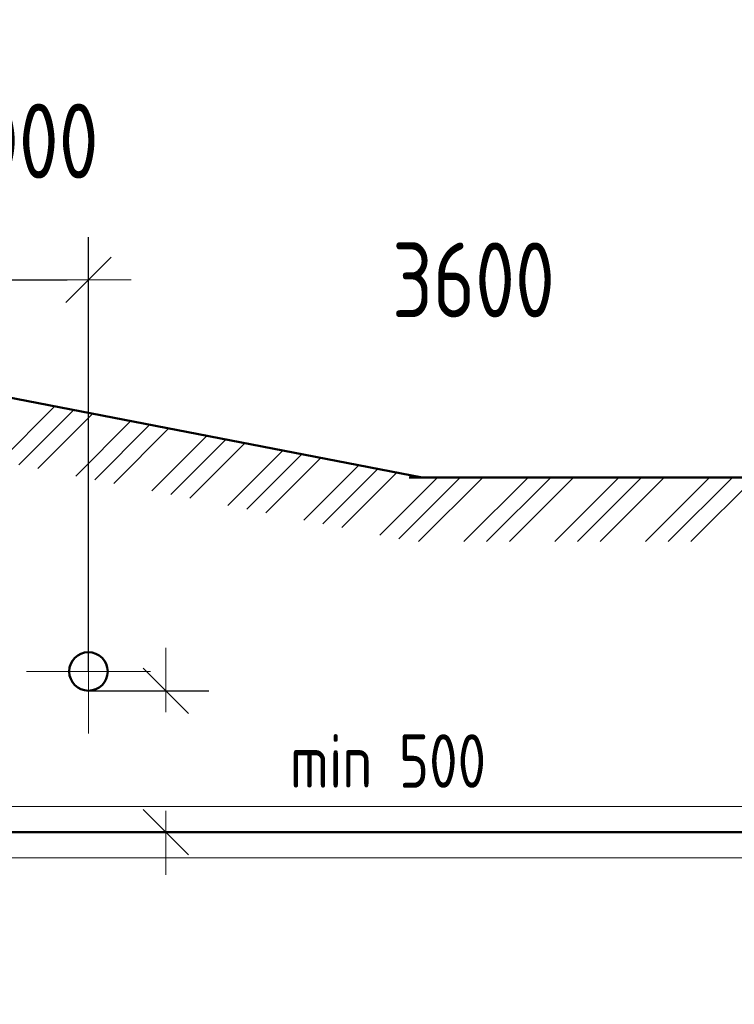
# Model space of a CAD drawing. Header units: millimetres. Extents: x 0 to 1260, y 0 to 297.
# Tile 50 of 104: x 215 to 248, y 111 to 157. Entities that reach past the tile are written whole.
import ezdxf

# ---------------------------------------------------------------- set-up
doc = ezdxf.new("R2010")
doc.units = ezdxf.units.MM
for name, pattern in [('K5LT32802', [0]), ('K5LT_AXLED', [19.655006, 15.155006, -1.5, 1.5, -1.5]), ('K5LT_BASIC', [0]), ('K5LT_THIN', [0]), ('K5LT_THIN_INCLUDED_TO_HATCHING', [0])]:
    doc.linetypes.add(name, pattern=pattern)
doc.layers.add('Системный слой', color=7, linetype='Continuous')
doc.styles.add('KDIMTEXTSTYLE', font='GOST_AU.SHX', dxfattribs={"width": 0.96, "oblique": 15, "height": 5})
doc.dimstyles.new('KDIMSTYLE (0.01)', dxfattribs={"dimtxt": 5, "dimasz": 1, "dimexe": 2, "dimexo": 0, "dimgap": 1, "dimtad": 1, "dimlfac": 100, "dimtxsty": 'KDIMTEXTSTYLE', "dimsah": 1, "dimcen": 0, "dimdle": 1, "dimadec": 0, "dimazin": 0, "dimtfac": 0.667, "dimtmove": 0, "dimatfit": 3, "dimfxl": 1, "dimtvp": 1, "dimtolj": 1, "dimtzin": 0, "dimarcsym": 0})

# ---------------------------------------------------------------- blocks, each defined once
blk = doc.blocks.new('KDIMARROW_03')
at = {"layer": 'Системный слой', "color": 0, "linetype": 'K5LT_THIN', "lineweight": 18}
for p, q in [((-1.061, -1.061), (1.061, 1.061)), ((0, 0), (-1, 0)), ((0, 0), (2, 0))]:
    blk.add_line(p, q, dxfattribs=at)
blk = doc.blocks.new('U114')
at = {"layer": 'Системный слой', "color": 7, "linetype": 'K5LT_AXLED', "lineweight": 18}
for q in [(217.894, 129.586), (214.994, 126.686), (217.894, 123.786), (220.794, 126.686)]:
    blk.add_line((217.894, 126.686), q, dxfattribs=at)
blk = doc.blocks.new('U123')
at = {"layer": 'Системный слой', "color": 7, "linetype": 'K5LT32802', "lineweight": 9}
for p, q in [((213.748, 136.513), (216.307, 139.072)), ((214.636, 136.34), (217.195, 138.899)), ((215.525, 136.168), (218.084, 138.727)), ((217.301, 135.823), (219.86, 138.382)), ((218.189, 135.65), (220.748, 138.209)), ((219.077, 135.478), (221.636, 138.037)), ((220.854, 135.133), (223.413, 137.692)), ((221.742, 134.96), (224.301, 137.52)), ((222.63, 134.788), (225.189, 137.347)), ((224.406, 134.443), (226.966, 137.002)), ((225.295, 134.271), (227.854, 136.83)), ((226.183, 134.098), (228.742, 136.657)), ((227.959, 133.753), (230.518, 136.312)), ((228.847, 133.581), (231.406, 136.14)), ((229.736, 133.408), (232.295, 135.967)), ((231.512, 133.063), (234.204, 135.756)), ((232.4, 132.891), (235.265, 135.756)), ((233.326, 132.756), (236.326, 135.756)), ((235.447, 132.756), (238.447, 135.756)), ((236.507, 132.756), (239.507, 135.756)), ((237.568, 132.756), (240.568, 135.756)), ((239.689, 132.756), (242.689, 135.756)), ((240.75, 132.756), (243.75, 135.756)), ((241.811, 132.756), (244.811, 135.756)), ((243.932, 132.756), (246.932, 135.756)), ((244.993, 132.756), (247.993, 135.756)), ((246.053, 132.756), (249.053, 135.756))]:
    blk.add_line(p, q, dxfattribs=at)

msp = doc.modelspace()

# ---------------------------------------------------------------- linework, layer by layer
at = {"layer": 'Системный слой', "color": 7, "linetype": 'K5LT_BASIC', "lineweight": 50}
for p, q in [((207.89037, 140.70624), (233.49623, 135.7555)), ((233.49623, 135.7555), (232.88516, 135.7555)), ((233.38516, 135.7555), (273.88623, 135.7555)), ((56.67979, 119.17339), (254.88623, 119.17339)), ((102.47901, 119.17305), (259.57882, 119.17305))]:
    msp.add_line(p, q, dxfattribs=at)
at = {"layer": 'Системный слой', "color": 7, "linetype": 'K5LT_THIN_INCLUDED_TO_HATCHING', "lineweight": 18}
for p, q in [((62.88519, 120.37339), (254.88623, 120.37305)), ((62.88519, 117.97339), (254.88623, 117.97339))]:
    msp.add_line(p, q, dxfattribs=at)
at = {"layer": 'Системный слой', "color": 7, "linetype": 'K5LT_BASIC', "lineweight": 50}
msp.add_circle((217.89444, 126.68568), 0.9, dxfattribs=at)

# ---------------------------------------------------------------- block references
at = {"layer": 'Системный слой'}
for name in ['U123', 'U114']:
    msp.add_blockref(name, (0, 0), dxfattribs=at)

# ---------------------------------------------------------------- dimensions: what is measured, and where the dimension line sits
at = {"layer": 'Системный слой', "color": 7}
for base, p1, p2, location, text, override in [((217.89444, 144.98955), (207.88793, 142.35624), (217.89444, 126.68568), (214.89201, 151.48252), '\\H3.5;\\W0.965;\\Q0;\\H3.5;\\W0.965;\\Q0;\\Q0;1000', {"dimexo": 0, "dimtoh": 1, "dimblk1": 'KDIMARROW_03', "dimblk2": 'KDIMARROW_03', "dimse1": 0, "dimse2": 0, "dimclrt": 7, "dimtmove": 1, "dimtolj": 1}), ((253.88623, 144.98955), (217.89444, 135.7555), (253.88623, 126.17325), (235.89034, 144.98955), '\\H3.5;\\W0.965;\\Q0;\\H3.5;\\W0.965;\\Q0;\\Q0;3600', {"dimexo": 0, "dimblk1": 'KDIMARROW_03', "dimblk2": 'KDIMARROW_03', "dimse1": 0, "dimse2": 0, "dimclrt": 7, "dimtolj": 1}), ((63.88519, 99.54863), (253.88623, 123.3555), (63.88519, 123.35584), (158.88571, 99.54863), '\\H3.5;\\W0.965;\\Q0;\\H3.5;\\W0.965;\\Q0;\\Q0;19000', {"dimexo": 0, "dimblk1": 'KDIMARROW_03', "dimblk2": 'KDIMARROW_03', "dimse1": 0, "dimse2": 0, "dimclrt": 7, "dimtolj": 1})]:
    msp.add_linear_dim(base=base, p1=p1, p2=p2, location=location, text=text, dimstyle='KDIMSTYLE (0.01)', override=override, dxfattribs=at).render()
msp.add_linear_dim(base=(221.51591, 125.78568), p1=(217.89444, 119.17305), p2=(217.89444, 125.78568), angle=90, location=(231.89635, 122.49888), text='\\H3.5;\\W0.965;\\Q0;\\Q0;\\H2.50;min \\H3.5;\\W0.965;\\Q0;\\H3.5;\\W0.965;\\Q0;\\Q0;\\H2.50;500', dimstyle='KDIMSTYLE (0.01)', override={"dimexo": 0, "dimtoh": 1, "dimblk1": 'KDIMARROW_03', "dimblk2": 'KDIMARROW_03', "dimse1": 0, "dimse2": 0, "dimclrt": 7, "dimtmove": 1, "dimtolj": 1}, dxfattribs=at).render()

doc.saveas('drawing.dxf')
